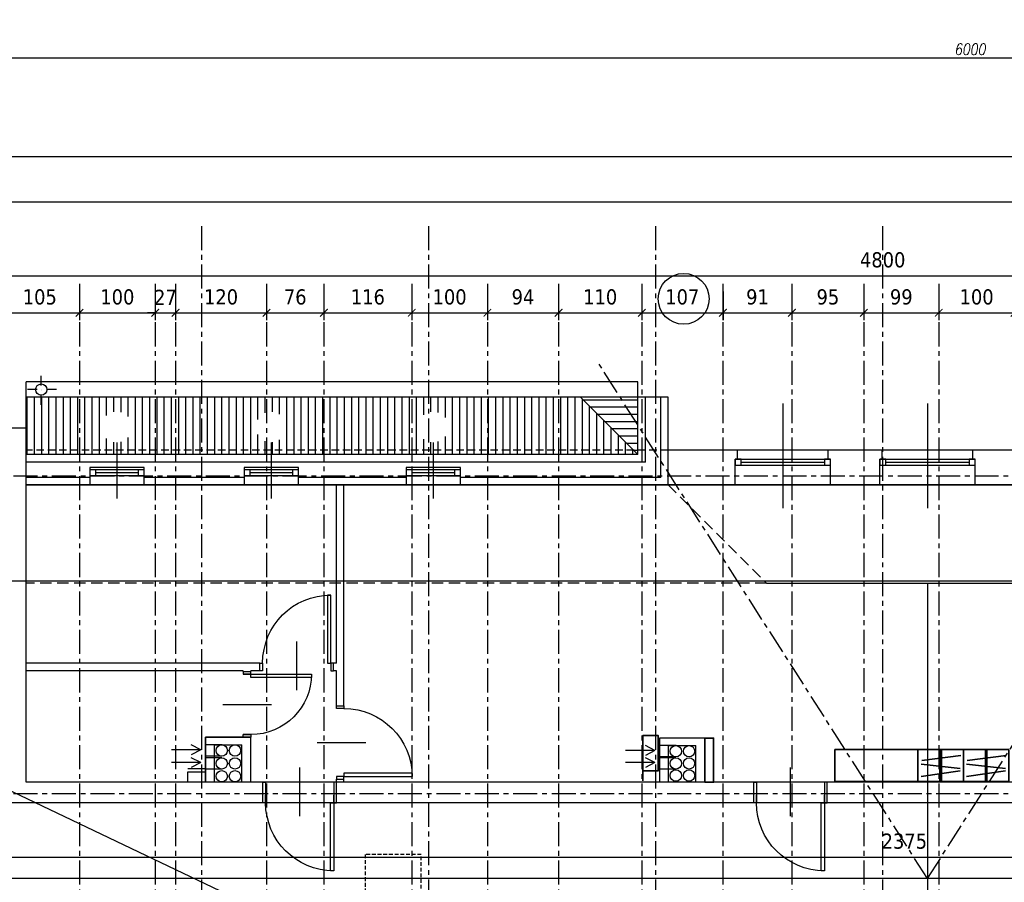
# Model space of a CAD drawing. Header units: millimetres. Extents: x 215282 to 249074, y 9058 to 27069.
# Tile 42 of 51: x 230962 to 232264, y 24437 to 25577. Entities that reach past the tile are written whole.
import ezdxf

# ---------------------------------------------------------------- set-up
doc = ezdxf.new("R2010")
doc.units = ezdxf.units.MM
for name, pattern in [('CENTER', [50.8, 31.75, -6.35, 6.35, -6.35]), ('DASHDOT', [25.4, 12.7, -6.35, 0, -6.35]), ('DASHED', [0.75, 0.5, -0.25]), ('DASHED2', [0.375, 0.25, -0.125])]:
    doc.linetypes.add(name, pattern=pattern)
for name, color, linetype in [('01-HM_podstawowa', 8, 'Continuous'), ('02-HM_osie', 8, 'CENTER'), ('A_inwentaryzacja', 8, 'Continuous'), ('A_OPIS', 7, 'Continuous'), ('A_ZMIANY', 10, 'Continuous')]:
    doc.layers.add(name, color=color, linetype=linetype)
doc.layers.add('A_MEBLE', color=135, linetype='Continuous', lineweight=35)
doc.styles.add('HM_standard', font='tahoma.ttf')
doc.styles.add('ROMANS', font='romans.shx', dxfattribs={"width": 0.8, "oblique": 10})
doc.dimstyles.new('Kopia AGA1', dxfattribs={"dimtxt": 15, "dimasz": 7, "dimexe": 1.25, "dimexo": 0.625, "dimgap": 4, "dimtad": 1, "dimdec": 1, "dimtxsty": 'ROMANS', "dimblk": 'ARCHTICK', "dimcen": 20, "dimclrd": 256, "dimclrt": 7, "dimadec": 0, "dimazin": 0, "dimtfac": 1, "dimtdec": 1, "dimtmove": 1, "dimatfit": 3, "dimfxl": 5, "dimfxlon": 1, "dimarcsym": 0})
doc.dimstyles.new('S100', dxfattribs={"dimscale": 10, "dimtxt": 2, "dimasz": 1, "dimexe": 1, "dimexo": 1, "dimgap": 1, "dimtad": 0, "dimdec": 1, "dimrnd": 0.5, "dimdsep": 46, "dimtxsty": 'HM_standard', "dimblk1": 'ARCHTICK', "dimblk2": 'ARCHTICK', "dimsah": 1, "dimcen": -3, "dimdle": 1, "dimclrt": 256, "dimadec": 0, "dimazin": 0, "dimtfac": 0.8, "dimtdec": 1, "dimtix": 1, "dimtmove": 2, "dimatfit": 3, "dimldrblk": 'ARCHTICK', "dimfxl": 1, "dimtvp": 1, "dimtolj": 1, "dimarcsym": 0})

# ---------------------------------------------------------------- blocks, each defined once
blk = doc.blocks.new('_ARCHTICK')
at = {"color": 0, "linetype": 'ByBlock', "const_width": 0.15}
blk.add_lwpolyline([(-0.5, -0.5), (0.5, 0.5)], dxfattribs=at)
blk = doc.blocks.new('*D332')
at = {"layer": '01-HM_podstawowa', "color": 0, "lineweight": -2, "ltscale": 3, "transparency": 16777216}
for p, q in [((229702.8, 25294.2), (229702.8, 25228.6)), ((234502.8, 25294.2), (234502.8, 25228.6)), ((229692.8, 25238.6), (234512.8, 25238.6))]:
    blk.add_line(p, q, dxfattribs=at)
at = {"layer": 'Defpoints', "color": 0, "transparency": 16777216}
for p in [(229702.8, 25304.2), (234502.8, 25304.2), (234502.8, 25238.6)]:
    blk.add_point(p, dxfattribs=at)
at = {"layer": '01-HM_podstawowa', "color": 0, "lineweight": -2, "ltscale": 3, "transparency": 16777216, "xscale": 10, "yscale": 10, "zscale": 10, "rotation": 180}
blk.add_blockref('_ARCHTICK', (229702.8, 25238.6), dxfattribs=at)
at = {"layer": '01-HM_podstawowa', "color": 0, "lineweight": -2, "ltscale": 3, "transparency": 16777216, "xscale": 10, "yscale": 10, "zscale": 10}
blk.add_blockref('_ARCHTICK', (234502.8, 25238.6), dxfattribs=at)
at = {"layer": '01-HM_podstawowa', "ltscale": 3, "transparency": 16777216, "insert": (232102.8, 25259.5), "char_height": 20, "attachment_point": 5, "style": 'HM_standard'}
blk.add_mtext('\\A1;4800', dxfattribs=at)
blk = doc.blocks.new('*D343')
at = {"layer": '01-HM_podstawowa', "color": 0, "lineweight": -2, "ltscale": 3, "transparency": 16777216}
for p, q in [((230936.5, 25217.9), (230936.5, 25179.7)), ((231041.5, 25217.9), (231041.5, 25179.7)), ((230926.5, 25189.7), (231051.5, 25189.7))]:
    blk.add_line(p, q, dxfattribs=at)
at = {"layer": 'Defpoints', "color": 0, "transparency": 16777216}
for p in [(230936.5, 25227.9), (231041.5, 25227.9), (231041.5, 25189.7)]:
    blk.add_point(p, dxfattribs=at)
at = {"layer": '01-HM_podstawowa', "color": 0, "lineweight": -2, "ltscale": 3, "transparency": 16777216, "xscale": 10, "yscale": 10, "zscale": 10, "rotation": 180}
blk.add_blockref('_ARCHTICK', (230936.5, 25189.7), dxfattribs=at)
at = {"layer": '01-HM_podstawowa', "color": 0, "lineweight": -2, "ltscale": 3, "transparency": 16777216, "xscale": 10, "yscale": 10, "zscale": 10}
blk.add_blockref('_ARCHTICK', (231041.5, 25189.7), dxfattribs=at)
at = {"layer": '01-HM_podstawowa', "ltscale": 3, "transparency": 16777216, "insert": (230989, 25210.5), "char_height": 20, "attachment_point": 5, "style": 'HM_standard'}
blk.add_mtext('\\A1;105', dxfattribs=at)
blk = doc.blocks.new('*D344')
at = {"layer": '01-HM_podstawowa', "color": 0, "lineweight": -2, "ltscale": 3, "transparency": 16777216}
for p, q in [((231041.5, 25217.9), (231041.5, 25179.7)), ((231141.5, 25217.9), (231141.5, 25179.7)), ((231031.5, 25189.7), (231151.5, 25189.7))]:
    blk.add_line(p, q, dxfattribs=at)
at = {"layer": 'Defpoints', "color": 0, "transparency": 16777216}
for p in [(231041.5, 25227.9), (231141.5, 25227.9), (231141.5, 25189.7)]:
    blk.add_point(p, dxfattribs=at)
at = {"layer": '01-HM_podstawowa', "color": 0, "lineweight": -2, "ltscale": 3, "transparency": 16777216, "xscale": 10, "yscale": 10, "zscale": 10, "rotation": 180}
blk.add_blockref('_ARCHTICK', (231041.5, 25189.7), dxfattribs=at)
at = {"layer": '01-HM_podstawowa', "color": 0, "lineweight": -2, "ltscale": 3, "transparency": 16777216, "xscale": 10, "yscale": 10, "zscale": 10}
blk.add_blockref('_ARCHTICK', (231141.5, 25189.7), dxfattribs=at)
at = {"layer": '01-HM_podstawowa', "ltscale": 3, "transparency": 16777216, "insert": (231091.5, 25210.5), "char_height": 20, "attachment_point": 5, "style": 'HM_standard'}
blk.add_mtext('\\A1;100', dxfattribs=at)
blk = doc.blocks.new('*D345')
at = {"layer": '01-HM_podstawowa', "color": 0, "lineweight": -2, "ltscale": 3, "transparency": 16777216}
for p, q in [((231141.5, 25217.9), (231141.5, 25179.7)), ((231168.5, 25217.9), (231168.5, 25179.7)), ((231131.5, 25189.7), (231178.5, 25189.7)), ((231141.5, 25189.7), (231131.5, 25189.7)), ((231168.5, 25189.7), (231178.5, 25189.7))]:
    blk.add_line(p, q, dxfattribs=at)
at = {"layer": 'Defpoints', "color": 0, "transparency": 16777216}
for p in [(231141.5, 25227.9), (231168.5, 25227.9), (231168.5, 25189.7)]:
    blk.add_point(p, dxfattribs=at)
at = {"layer": '01-HM_podstawowa', "color": 0, "lineweight": -2, "ltscale": 3, "transparency": 16777216, "xscale": 10, "yscale": 10, "zscale": 10}
blk.add_blockref('_ARCHTICK', (231141.5, 25189.7), dxfattribs=at)
at = {"layer": '01-HM_podstawowa', "color": 0, "lineweight": -2, "ltscale": 3, "transparency": 16777216, "xscale": 10, "yscale": 10, "zscale": 10, "rotation": 180}
blk.add_blockref('_ARCHTICK', (231168.5, 25189.7), dxfattribs=at)
at = {"layer": '01-HM_podstawowa', "ltscale": 3, "transparency": 16777216, "insert": (231155, 25210.1), "char_height": 20, "attachment_point": 5, "style": 'HM_standard'}
blk.add_mtext('\\A1;27', dxfattribs=at)
blk = doc.blocks.new('*D346')
at = {"layer": '01-HM_podstawowa', "color": 0, "lineweight": -2, "ltscale": 3, "transparency": 16777216}
for p, q in [((231168.5, 25217.9), (231168.5, 25179.7)), ((231288.5, 25217.9), (231288.5, 25179.7)), ((231158.5, 25189.7), (231298.5, 25189.7))]:
    blk.add_line(p, q, dxfattribs=at)
at = {"layer": 'Defpoints', "color": 0, "transparency": 16777216}
for p in [(231168.5, 25227.9), (231288.5, 25227.9), (231288.5, 25189.7)]:
    blk.add_point(p, dxfattribs=at)
at = {"layer": '01-HM_podstawowa', "color": 0, "lineweight": -2, "ltscale": 3, "transparency": 16777216, "xscale": 10, "yscale": 10, "zscale": 10, "rotation": 180}
blk.add_blockref('_ARCHTICK', (231168.5, 25189.7), dxfattribs=at)
at = {"layer": '01-HM_podstawowa', "color": 0, "lineweight": -2, "ltscale": 3, "transparency": 16777216, "xscale": 10, "yscale": 10, "zscale": 10}
blk.add_blockref('_ARCHTICK', (231288.5, 25189.7), dxfattribs=at)
at = {"layer": '01-HM_podstawowa', "ltscale": 3, "transparency": 16777216, "insert": (231228.5, 25210.5), "char_height": 20, "attachment_point": 5, "style": 'HM_standard'}
blk.add_mtext('\\A1;120', dxfattribs=at)
blk = doc.blocks.new('*D347')
at = {"layer": '01-HM_podstawowa', "color": 0, "lineweight": -2, "ltscale": 3, "transparency": 16777216}
for p, q in [((231288.5, 25217.9), (231288.5, 25179.7)), ((231364.5, 25217.9), (231364.5, 25179.7)), ((231278.5, 25189.7), (231374.5, 25189.7))]:
    blk.add_line(p, q, dxfattribs=at)
at = {"layer": 'Defpoints', "color": 0, "transparency": 16777216}
for p in [(231288.5, 25227.9), (231364.5, 25227.9), (231364.5, 25189.7)]:
    blk.add_point(p, dxfattribs=at)
at = {"layer": '01-HM_podstawowa', "color": 0, "lineweight": -2, "ltscale": 3, "transparency": 16777216, "xscale": 10, "yscale": 10, "zscale": 10, "rotation": 180}
blk.add_blockref('_ARCHTICK', (231288.5, 25189.7), dxfattribs=at)
at = {"layer": '01-HM_podstawowa', "color": 0, "lineweight": -2, "ltscale": 3, "transparency": 16777216, "xscale": 10, "yscale": 10, "zscale": 10}
blk.add_blockref('_ARCHTICK', (231364.5, 25189.7), dxfattribs=at)
at = {"layer": '01-HM_podstawowa', "ltscale": 3, "transparency": 16777216, "insert": (231326.5, 25210.5), "char_height": 20, "attachment_point": 5, "style": 'HM_standard'}
blk.add_mtext('\\A1;76', dxfattribs=at)
blk = doc.blocks.new('*D348')
at = {"layer": '01-HM_podstawowa', "color": 0, "lineweight": -2, "ltscale": 3, "transparency": 16777216}
for p, q in [((231364.5, 25217.9), (231364.5, 25179.7)), ((231480.5, 25217.9), (231480.5, 25179.7)), ((231354.5, 25189.7), (231490.5, 25189.7))]:
    blk.add_line(p, q, dxfattribs=at)
at = {"layer": 'Defpoints', "color": 0, "transparency": 16777216}
for p in [(231364.5, 25227.9), (231480.5, 25227.9), (231480.5, 25189.7)]:
    blk.add_point(p, dxfattribs=at)
at = {"layer": '01-HM_podstawowa', "color": 0, "lineweight": -2, "ltscale": 3, "transparency": 16777216, "xscale": 10, "yscale": 10, "zscale": 10, "rotation": 180}
blk.add_blockref('_ARCHTICK', (231364.5, 25189.7), dxfattribs=at)
at = {"layer": '01-HM_podstawowa', "color": 0, "lineweight": -2, "ltscale": 3, "transparency": 16777216, "xscale": 10, "yscale": 10, "zscale": 10}
blk.add_blockref('_ARCHTICK', (231480.5, 25189.7), dxfattribs=at)
at = {"layer": '01-HM_podstawowa', "ltscale": 3, "transparency": 16777216, "insert": (231422.5, 25210.5), "char_height": 20, "attachment_point": 5, "style": 'HM_standard'}
blk.add_mtext('\\A1;116', dxfattribs=at)
blk = doc.blocks.new('*D349')
at = {"layer": '01-HM_podstawowa', "color": 0, "lineweight": -2, "ltscale": 3, "transparency": 16777216}
for p, q in [((231480.5, 25217.9), (231480.5, 25179.7)), ((231580.5, 25217.9), (231580.5, 25179.7)), ((231470.5, 25189.7), (231590.5, 25189.7))]:
    blk.add_line(p, q, dxfattribs=at)
at = {"layer": 'Defpoints', "color": 0, "transparency": 16777216}
for p in [(231480.5, 25227.9), (231580.5, 25227.9), (231580.5, 25189.7)]:
    blk.add_point(p, dxfattribs=at)
at = {"layer": '01-HM_podstawowa', "color": 0, "lineweight": -2, "ltscale": 3, "transparency": 16777216, "xscale": 10, "yscale": 10, "zscale": 10, "rotation": 180}
blk.add_blockref('_ARCHTICK', (231480.5, 25189.7), dxfattribs=at)
at = {"layer": '01-HM_podstawowa', "color": 0, "lineweight": -2, "ltscale": 3, "transparency": 16777216, "xscale": 10, "yscale": 10, "zscale": 10}
blk.add_blockref('_ARCHTICK', (231580.5, 25189.7), dxfattribs=at)
at = {"layer": '01-HM_podstawowa', "ltscale": 3, "transparency": 16777216, "insert": (231530.5, 25210.5), "char_height": 20, "attachment_point": 5, "style": 'HM_standard'}
blk.add_mtext('\\A1;100', dxfattribs=at)
blk = doc.blocks.new('*D350')
at = {"layer": '01-HM_podstawowa', "color": 0, "lineweight": -2, "ltscale": 3, "transparency": 16777216}
for p, q in [((231580.5, 25217.9), (231580.5, 25179.7)), ((231674.5, 25217.9), (231674.5, 25179.7)), ((231570.5, 25189.7), (231684.5, 25189.7))]:
    blk.add_line(p, q, dxfattribs=at)
at = {"layer": 'Defpoints', "color": 0, "transparency": 16777216}
for p in [(231580.5, 25227.9), (231674.5, 25227.9), (231674.5, 25189.7)]:
    blk.add_point(p, dxfattribs=at)
at = {"layer": '01-HM_podstawowa', "color": 0, "lineweight": -2, "ltscale": 3, "transparency": 16777216, "xscale": 10, "yscale": 10, "zscale": 10, "rotation": 180}
blk.add_blockref('_ARCHTICK', (231580.5, 25189.7), dxfattribs=at)
at = {"layer": '01-HM_podstawowa', "color": 0, "lineweight": -2, "ltscale": 3, "transparency": 16777216, "xscale": 10, "yscale": 10, "zscale": 10}
blk.add_blockref('_ARCHTICK', (231674.5, 25189.7), dxfattribs=at)
at = {"layer": '01-HM_podstawowa', "ltscale": 3, "transparency": 16777216, "insert": (231627.5, 25210.5), "char_height": 20, "attachment_point": 5, "style": 'HM_standard'}
blk.add_mtext('\\A1;94', dxfattribs=at)
blk = doc.blocks.new('*D351')
at = {"layer": '01-HM_podstawowa', "color": 0, "lineweight": -2, "ltscale": 3, "transparency": 16777216}
for p, q in [((231674.5, 25217.9), (231674.5, 25179.7)), ((231784.5, 25217.9), (231784.5, 25179.7)), ((231664.5, 25189.7), (231794.5, 25189.7))]:
    blk.add_line(p, q, dxfattribs=at)
at = {"layer": 'Defpoints', "color": 0, "transparency": 16777216}
for p in [(231674.5, 25227.9), (231784.5, 25227.9), (231784.5, 25189.7)]:
    blk.add_point(p, dxfattribs=at)
at = {"layer": '01-HM_podstawowa', "color": 0, "lineweight": -2, "ltscale": 3, "transparency": 16777216, "xscale": 10, "yscale": 10, "zscale": 10, "rotation": 180}
blk.add_blockref('_ARCHTICK', (231674.5, 25189.7), dxfattribs=at)
at = {"layer": '01-HM_podstawowa', "color": 0, "lineweight": -2, "ltscale": 3, "transparency": 16777216, "xscale": 10, "yscale": 10, "zscale": 10}
blk.add_blockref('_ARCHTICK', (231784.5, 25189.7), dxfattribs=at)
at = {"layer": '01-HM_podstawowa', "ltscale": 3, "transparency": 16777216, "insert": (231729.5, 25210.5), "char_height": 20, "attachment_point": 5, "style": 'HM_standard'}
blk.add_mtext('\\A1;110', dxfattribs=at)
blk = doc.blocks.new('*D352')
at = {"layer": '01-HM_podstawowa', "color": 0, "lineweight": -2, "ltscale": 3, "transparency": 16777216}
for p, q in [((231784.5, 25217.9), (231784.5, 25179.7)), ((231891.5, 25217.9), (231891.5, 25179.7)), ((231774.5, 25189.7), (231901.5, 25189.7))]:
    blk.add_line(p, q, dxfattribs=at)
at = {"layer": 'Defpoints', "color": 0, "transparency": 16777216}
for p in [(231784.5, 25227.9), (231891.5, 25227.9), (231891.5, 25189.7)]:
    blk.add_point(p, dxfattribs=at)
at = {"layer": '01-HM_podstawowa', "color": 0, "lineweight": -2, "ltscale": 3, "transparency": 16777216, "xscale": 10, "yscale": 10, "zscale": 10, "rotation": 180}
blk.add_blockref('_ARCHTICK', (231784.5, 25189.7), dxfattribs=at)
at = {"layer": '01-HM_podstawowa', "color": 0, "lineweight": -2, "ltscale": 3, "transparency": 16777216, "xscale": 10, "yscale": 10, "zscale": 10}
blk.add_blockref('_ARCHTICK', (231891.5, 25189.7), dxfattribs=at)
at = {"layer": '01-HM_podstawowa', "ltscale": 3, "transparency": 16777216, "insert": (231838, 25210.5), "char_height": 20, "attachment_point": 5, "style": 'HM_standard'}
blk.add_mtext('\\A1;107', dxfattribs=at)
blk = doc.blocks.new('*D353')
at = {"layer": '01-HM_podstawowa', "color": 0, "lineweight": -2, "ltscale": 3, "transparency": 16777216}
for p, q in [((231891.9, 25217.9), (231891.9, 25179.7)), ((231982.9, 25217.9), (231982.9, 25179.7)), ((231881.9, 25189.7), (231992.9, 25189.7))]:
    blk.add_line(p, q, dxfattribs=at)
at = {"layer": 'Defpoints', "color": 0, "transparency": 16777216}
for p in [(231891.9, 25227.9), (231982.9, 25227.9), (231982.9, 25189.7)]:
    blk.add_point(p, dxfattribs=at)
at = {"layer": '01-HM_podstawowa', "color": 0, "lineweight": -2, "ltscale": 3, "transparency": 16777216, "xscale": 10, "yscale": 10, "zscale": 10, "rotation": 180}
blk.add_blockref('_ARCHTICK', (231891.9, 25189.7), dxfattribs=at)
at = {"layer": '01-HM_podstawowa', "color": 0, "lineweight": -2, "ltscale": 3, "transparency": 16777216, "xscale": 10, "yscale": 10, "zscale": 10}
blk.add_blockref('_ARCHTICK', (231982.9, 25189.7), dxfattribs=at)
at = {"layer": '01-HM_podstawowa', "ltscale": 3, "transparency": 16777216, "insert": (231937.4, 25210.5), "char_height": 20, "attachment_point": 5, "style": 'HM_standard'}
blk.add_mtext('\\A1;91', dxfattribs=at)
blk = doc.blocks.new('*D354')
at = {"layer": '01-HM_podstawowa', "color": 0, "lineweight": -2, "ltscale": 3, "transparency": 16777216}
for p, q in [((231982.9, 25217.9), (231982.9, 25179.7)), ((232077.9, 25217.9), (232077.9, 25179.7)), ((231972.9, 25189.7), (232087.9, 25189.7))]:
    blk.add_line(p, q, dxfattribs=at)
at = {"layer": 'Defpoints', "color": 0, "transparency": 16777216}
for p in [(231982.9, 25227.9), (232077.9, 25227.9), (232077.9, 25189.7)]:
    blk.add_point(p, dxfattribs=at)
at = {"layer": '01-HM_podstawowa', "color": 0, "lineweight": -2, "ltscale": 3, "transparency": 16777216, "xscale": 10, "yscale": 10, "zscale": 10, "rotation": 180}
blk.add_blockref('_ARCHTICK', (231982.9, 25189.7), dxfattribs=at)
at = {"layer": '01-HM_podstawowa', "color": 0, "lineweight": -2, "ltscale": 3, "transparency": 16777216, "xscale": 10, "yscale": 10, "zscale": 10}
blk.add_blockref('_ARCHTICK', (232077.9, 25189.7), dxfattribs=at)
at = {"layer": '01-HM_podstawowa', "ltscale": 3, "transparency": 16777216, "insert": (232030.4, 25210.5), "char_height": 20, "attachment_point": 5, "style": 'HM_standard'}
blk.add_mtext('\\A1;95', dxfattribs=at)
blk = doc.blocks.new('*D355')
at = {"layer": '01-HM_podstawowa', "color": 0, "lineweight": -2, "ltscale": 3, "transparency": 16777216}
for p, q in [((232077.9, 25217.9), (232077.9, 25179.7)), ((232176.9, 25217.9), (232176.9, 25179.7)), ((232067.9, 25189.7), (232186.9, 25189.7))]:
    blk.add_line(p, q, dxfattribs=at)
at = {"layer": 'Defpoints', "color": 0, "transparency": 16777216}
for p in [(232077.9, 25227.9), (232176.9, 25227.9), (232176.9, 25189.7)]:
    blk.add_point(p, dxfattribs=at)
at = {"layer": '01-HM_podstawowa', "color": 0, "lineweight": -2, "ltscale": 3, "transparency": 16777216, "xscale": 10, "yscale": 10, "zscale": 10, "rotation": 180}
blk.add_blockref('_ARCHTICK', (232077.9, 25189.7), dxfattribs=at)
at = {"layer": '01-HM_podstawowa', "color": 0, "lineweight": -2, "ltscale": 3, "transparency": 16777216, "xscale": 10, "yscale": 10, "zscale": 10}
blk.add_blockref('_ARCHTICK', (232176.9, 25189.7), dxfattribs=at)
at = {"layer": '01-HM_podstawowa', "ltscale": 3, "transparency": 16777216, "insert": (232127.4, 25210.5), "char_height": 20, "attachment_point": 5, "style": 'HM_standard'}
blk.add_mtext('\\A1;99', dxfattribs=at)
blk = doc.blocks.new('*D356')
at = {"layer": '01-HM_podstawowa', "color": 0, "lineweight": -2, "ltscale": 3, "transparency": 16777216}
for p, q in [((232176.9, 25217.9), (232176.9, 25179.7)), ((232276.9, 25217.9), (232276.9, 25179.7)), ((232166.9, 25189.7), (232286.9, 25189.7))]:
    blk.add_line(p, q, dxfattribs=at)
at = {"layer": 'Defpoints', "color": 0, "transparency": 16777216}
for p in [(232176.9, 25227.9), (232276.9, 25227.9), (232276.9, 25189.7)]:
    blk.add_point(p, dxfattribs=at)
at = {"layer": '01-HM_podstawowa', "color": 0, "lineweight": -2, "ltscale": 3, "transparency": 16777216, "xscale": 10, "yscale": 10, "zscale": 10, "rotation": 180}
blk.add_blockref('_ARCHTICK', (232176.9, 25189.7), dxfattribs=at)
at = {"layer": '01-HM_podstawowa', "color": 0, "lineweight": -2, "ltscale": 3, "transparency": 16777216, "xscale": 10, "yscale": 10, "zscale": 10}
blk.add_blockref('_ARCHTICK', (232276.9, 25189.7), dxfattribs=at)
at = {"layer": '01-HM_podstawowa', "ltscale": 3, "transparency": 16777216, "insert": (232226.9, 25210.5), "char_height": 20, "attachment_point": 5, "style": 'HM_standard'}
blk.add_mtext('\\A1;100', dxfattribs=at)
blk = doc.blocks.new('*D384')
at = {"layer": '01-HM_podstawowa', "color": 0, "lineweight": -2, "ltscale": 3, "transparency": 16777216}
for p, q in [((230943.9, 24532.2), (230943.9, 24460.5)), ((233318.9, 24532.2), (233318.9, 24460.5)), ((230933.9, 24470.5), (233328.9, 24470.5))]:
    blk.add_line(p, q, dxfattribs=at)
at = {"layer": 'Defpoints', "color": 0, "transparency": 16777216}
for p in [(230943.9, 24542.2), (233318.9, 24542.2), (233318.9, 24470.5)]:
    blk.add_point(p, dxfattribs=at)
at = {"layer": '01-HM_podstawowa', "color": 0, "lineweight": -2, "ltscale": 3, "transparency": 16777216, "xscale": 10, "yscale": 10, "zscale": 10, "rotation": 180}
blk.add_blockref('_ARCHTICK', (230943.9, 24470.5), dxfattribs=at)
at = {"layer": '01-HM_podstawowa', "color": 0, "lineweight": -2, "ltscale": 3, "transparency": 16777216, "xscale": 10, "yscale": 10, "zscale": 10}
blk.add_blockref('_ARCHTICK', (233318.9, 24470.5), dxfattribs=at)
at = {"layer": '01-HM_podstawowa', "ltscale": 3, "transparency": 16777216, "insert": (232131.4, 24491.3), "char_height": 20, "attachment_point": 5, "style": 'HM_standard'}
blk.add_mtext('\\A1;2375', dxfattribs=at)
blk = doc.blocks.new('*U314')
for p, q in [((0, 0), (0, 100)), ((900, 0), (900, 100))]:
    blk.add_line(p, q)
blk.add_lwpolyline([(0, 0), (0, -900), (43.75, -900), (43.75, 0)], close=True)
blk.add_arc((0, 0), 900, 270, 0)
blk = doc.blocks.new('*U315')
for p, q in [((0, 0), (0, -100)), ((900, 0), (900, -100))]:
    blk.add_line(p, q)
blk.add_lwpolyline([(0, 0), (0, 900), (43.75, 900), (43.75, 0)], close=True)
blk.add_arc((0, 0), 900, 0, 90)
blk = doc.blocks.new('*U316')
for p, q in [((0, 0), (0, -100)), ((-800, 0), (-800, -100))]:
    blk.add_line(p, q)
blk.add_lwpolyline([(0, 0), (0, 800), (-43.75, 800), (-43.75, 0)], close=True)
blk.add_arc((0, 0), 800, 90, 180)
blk = doc.blocks.new('strzałka')
for q in [(-15.7, -8.9), (-41.8, -15.4), (-15.7, -21.9)]:
    blk.add_line((-3, -15.4), q)
blk = doc.blocks.new('szafa_U_60x40')
for p, q in [((29, 0), (29, 42)), ((31, 0), (31, 42)), ((5.1, 27.6), (56.6, 34.1)), ((4.2, 23), (55.8, 17.3)), ((4.2, 6.7), (55.7, 14.1)), ((0, 0), (60, 0))]:
    blk.add_line(p, q)
blk.add_lwpolyline([(60, 42), (60, 0), (0, 0), (0, 42)], close=True)
blk = doc.blocks.new('*D397')
at = {"layer": 'A_OPIS', "color": 0, "lineweight": -2, "ltscale": 3, "transparency": 16777216}
for p, q in [((229217.9, 25521.4), (229217.9, 25527.6)), ((235217.9, 25521.4), (235217.9, 25527.6))]:
    blk.add_line(p, q, dxfattribs=at)
at = {"layer": 'A_OPIS', "lineweight": -2, "ltscale": 3, "transparency": 16777216}
blk.add_line((229217.9, 25526.4), (235217.9, 25526.4), dxfattribs=at)
at = {"layer": 'Defpoints', "color": 0, "transparency": 16777216}
for p in [(235217.9, 25526.4), (229217.9, 25395.6), (235217.9, 25395.6)]:
    blk.add_point(p, dxfattribs=at)
at = {"layer": 'A_OPIS', "lineweight": -2, "ltscale": 3, "transparency": 16777216, "xscale": 7, "yscale": 7, "zscale": 7, "rotation": 180}
blk.add_blockref('_ARCHTICK', (229217.9, 25526.4), dxfattribs=at)
at = {"layer": 'A_OPIS', "lineweight": -2, "ltscale": 3, "transparency": 16777216, "xscale": 7, "yscale": 7, "zscale": 7}
blk.add_blockref('_ARCHTICK', (235217.9, 25526.4), dxfattribs=at)
at = {"layer": 'A_OPIS', "color": 7, "ltscale": 3, "transparency": 16777216, "insert": (232217.9, 25537.9), "char_height": 15, "attachment_point": 5, "style": 'ROMANS'}
blk.add_mtext('6000', dxfattribs=at)

msp = doc.modelspace()

# ---------------------------------------------------------------- hatches: boundary and pattern name
at = {"layer": 'A_inwentaryzacja', "ltscale": 3}
h = msp.add_hatch(dxfattribs=at)
h.set_pattern_fill('ANSI31', color=256, scale=3, angle=45)
h.set_pattern_definition([(90, (14345.423, -604.665), (-9.525, 0), [])])
h.paths.add_polyline_path([(231529.22, 25038.74, -0.4142136), (231508.94, 25018.45), (231508.94, 25008.21), (231773.44, 25008.21), (231703.44, 25078.21), (230970.94, 25078.21), (230970.94, 25008.21), (231090.94, 25008.21), (231090.94, 25018.45, -0.4142136), (231070.66, 25038.74, -1), (231111.22, 25038.74, -0.4142136), (231090.94, 25018.45), (231090.94, 25008.21), (231294.94, 25008.21), (231294.94, 25018.45, -0.4142136), (231274.66, 25038.74, -1), (231315.22, 25038.74, -0.4142136), (231294.94, 25018.45), (231294.94, 25008.21), (231508.94, 25008.21), (231508.94, 25018.45, -0.4142136), (231488.66, 25038.74, -1)])
h.paths.add_polyline_path([(231508.94, 25008.21), (231294.94, 25008.21), (231294.94, 25002.21), (231508.94, 25002.21)])
h.paths.add_polyline_path([(231294.94, 25008.21), (231090.94, 25008.21), (231090.94, 25002.21), (231294.94, 25002.21)])
h.paths.add_polyline_path([(231773.44, 25008.21), (231508.94, 25008.21), (231508.94, 25002.21), (231779.44, 25002.21)])
h.paths.add_polyline_path([(231090.94, 25008.21), (230970.94, 25008.21), (230970.94, 25002.21), (231090.94, 25002.21)])
h = msp.add_hatch(dxfattribs=at)
h.set_pattern_fill('ANSI31', color=256, scale=3, angle=135)
h.set_pattern_definition([(180, (14345.423, -604.665), (-9e-16, -9.525), [])])
h.paths.add_polyline_path([(231779.44, 25078.21), (231703.44, 25078.21), (231773.44, 25008.21), (231779.44, 25008.21)])
h.paths.add_polyline_path([(231779.44, 25008.21), (231773.44, 25008.21), (231779.44, 25002.21)])

# ---------------------------------------------------------------- linework, layer by layer
at = {"layer": '01-HM_podstawowa', "ltscale": 3}
msp.add_line((228602.58, 25676.65), (235774.58, 22259.28), dxfattribs=at)
at = {"layer": '01-HM_podstawowa', "color": 1, "ltscale": 3}
for p, q in [((233454.44, 24835.21), (230807.44, 24835.21)), ((231949.44, 24832.21), (232374.44, 24832.21)), ((232161.94, 24832.21), (232161.94, 24424.97)), ((234232.53, 24441.92), (230031.44, 24441.92))]:
    msp.add_line(p, q, dxfattribs=at)
for points in [[(229762.94, 24542.21), (229762.94, 24342.21), (234500.94, 24342.21), (234500.94, 24542.21), (233589.94, 24542.21), (233589.94, 24991.21), (233318.94, 24991.21), (233318.94, 24542.21), (230943.94, 24542.21), (230943.94, 24991.21), (230670.94, 24991.21), (230670.94, 24542.21), (229762.94, 24542.21)], [(230970.94, 24569.21), (230970.94, 24962.21), (233278.94, 24962.21), (233278.94, 24569.21), (232467.94, 24569.21), (232467.94, 24628.21), (232407.94, 24628.21), (232407.94, 24569.21), (231867.94, 24569.21), (231867.94, 24627.71), (231807.94, 24627.71), (231807.94, 24569.21), (231267.94, 24569.21), (231267.94, 24628.71), (231207.94, 24628.71), (231207.94, 24569.21), (230970.94, 24569.21)]]:
    msp.add_lwpolyline(points, dxfattribs=at)
msp.add_circle((231839.77, 25208.08), 33.63, dxfattribs=at)
at = {"layer": '02-HM_osie', "color": 1}
for p, q in [((231202.76, 25304.16), (231202.76, 23679.03)), ((231502.76, 25304.16), (231502.76, 23679.03)), ((231802.76, 25304.16), (231802.76, 23679.03)), ((232102.76, 25304.16), (232102.76, 23679.03)), ((232161.94, 24441.92), (231727.36, 25122.91)), ((232161.94, 24441.92), (232596.52, 25122.91)), ((229582.65, 24974.42), (234811.37, 24974.42)), ((229582.65, 24554.42), (234811.37, 24554.42))]:
    msp.add_line(p, q, dxfattribs=at)
at = {"layer": '02-HM_osie', "color": 4}
for p, q in [((231041.52, 25227.86), (231041.52, 23702.1)), ((231141.52, 25227.86), (231141.52, 23702.1)), ((231168.52, 25227.86), (231168.52, 23702.1)), ((231288.52, 25227.86), (231288.52, 23702.1)), ((231364.52, 25227.86), (231364.52, 23702.1)), ((231480.52, 25227.86), (231480.52, 23702.1)), ((231580.52, 25227.86), (231580.52, 23702.1)), ((231674.52, 25227.86), (231674.52, 23702.1)), ((231784.52, 25227.86), (231784.52, 23702.1)), ((231891.52, 25227.86), (231891.52, 23702.1)), ((231982.91, 25227.86), (231982.91, 23702.1)), ((232077.91, 25227.86), (232077.91, 23702.1)), ((232176.91, 25227.86), (232176.91, 23702.1))]:
    msp.add_line(p, q, dxfattribs=at)
at = {"layer": 'A_inwentaryzacja', "ltscale": 3}
for p, q in [((231779.44, 25098.21), (230970.94, 25098.21)), ((230970.94, 24569.21), (230970.94, 25098.21)), ((231779.44, 25002.21), (231779.44, 25098.21)), ((231819.44, 25078.21), (230970.94, 25078.21)), ((231703.44, 25078.21), (231779.44, 25002.21)), ((231789.44, 24992.21), (231789.44, 25078.21)), ((231809.44, 24972.21), (231809.44, 25078.21)), ((231819.44, 24962.21), (231819.44, 25078.21)), ((231970.94, 25069.78), (231970.94, 24931.68)), ((232161.94, 25069.78), (232161.94, 24931.68)), ((230970.94, 25037.21), (230628.94, 25037.21)), ((231090.94, 25018.45), (231090.94, 24944.15)), ((231294.94, 25018.45), (231294.94, 24944.15)), ((231508.94, 25018.45), (231508.94, 24944.15)), ((232504.44, 25008.21), (231819.44, 25008.21)), ((231910.94, 24996.21), (231910.94, 25008.21)), ((232030.94, 24996.21), (232030.94, 25008.21)), ((232101.94, 24996.21), (232101.94, 25008.21)), ((232221.94, 24996.21), (232221.94, 25008.21)), ((231779.44, 25002.21), (230970.94, 25002.21)), ((231907.94, 24962.21), (231907.94, 24996.21)), ((231907.94, 24996.21), (232033.94, 24996.21)), ((232033.94, 24962.21), (232033.94, 24996.21)), ((232098.94, 24962.21), (232098.94, 24996.21)), ((232098.94, 24996.21), (232224.94, 24996.21)), ((232224.94, 24962.21), (232224.94, 24996.21)), ((231789.44, 24992.21), (230970.94, 24992.21)), ((231126.94, 24985.21), (231054.94, 24985.21)), ((231054.94, 24985.21), (231054.94, 24962.21)), ((231126.94, 24982.21), (231054.94, 24982.21)), ((231126.94, 24962.21), (231126.94, 24985.21)), ((231330.94, 24985.21), (231258.94, 24985.21)), ((231258.94, 24985.21), (231258.94, 24962.21)), ((231330.94, 24982.21), (231258.94, 24982.21)), ((231330.94, 24962.21), (231330.94, 24985.21)), ((231544.94, 24985.21), (231472.94, 24985.21)), ((231472.94, 24985.21), (231472.94, 24962.21)), ((231544.94, 24982.21), (231472.94, 24982.21)), ((231544.94, 24962.21), (231544.94, 24985.21)), ((231907.94, 24988.21), (232033.94, 24988.21)), ((231915.94, 24992.21), (232025.94, 24992.21)), ((232098.94, 24988.21), (232224.94, 24988.21)), ((232106.94, 24992.21), (232216.94, 24992.21)), ((231054.94, 24972.21), (230970.94, 24972.21)), ((231054.94, 24972.21), (230970.94, 24972.21)), ((231126.94, 24974.21), (231054.94, 24974.21)), ((231118.94, 24978.21), (231062.94, 24978.21)), ((231258.94, 24972.21), (231126.94, 24972.21)), ((231258.94, 24972.21), (231126.94, 24972.21)), ((231330.94, 24974.21), (231258.94, 24974.21)), ((231322.94, 24978.21), (231266.94, 24978.21)), ((231472.94, 24972.21), (231330.94, 24972.21)), ((231472.94, 24972.21), (231330.94, 24972.21)), ((231544.94, 24974.21), (231472.94, 24974.21)), ((231536.94, 24978.21), (231480.94, 24978.21)), ((231809.44, 24972.21), (231544.94, 24972.21)), ((231809.44, 24972.21), (231544.94, 24972.21)), ((233278.94, 24962.21), (230970.94, 24962.21)), ((231380.94, 24726.71), (231380.94, 24962.21)), ((231390.94, 24670.21), (231390.94, 24962.21)), ((231328.44, 24691.08), (231328.44, 24755.5)), ((231279.94, 24726.71), (230970.94, 24726.71)), ((231279.94, 24716.71), (231279.94, 24726.71)), ((231380.94, 24726.71), (231376.94, 24726.71)), ((231376.94, 24716.71), (231376.94, 24726.71)), ((231257.94, 24716.71), (230970.94, 24716.71)), ((231257.94, 24715.71), (231257.94, 24716.71)), ((231257.94, 24715.71), (231267.94, 24715.71)), ((231279.94, 24716.71), (231267.94, 24716.71)), ((231267.94, 24715.71), (231267.94, 24716.71)), ((231380.94, 24716.71), (231376.94, 24716.71)), ((231380.94, 24670.21), (231380.94, 24716.71)), ((231230.73, 24672.21), (231295.15, 24672.21)), ((231380.94, 24670.21), (231390.94, 24670.21)), ((231207.94, 24569.21), (231207.94, 24628.71)), ((231207.94, 24628.71), (231267.94, 24628.71)), ((231229.83, 24618.71), (231207.94, 24618.71)), ((231219.94, 24569.21), (231219.94, 24618.71)), ((231219.94, 24618.71), (231255.94, 24618.71)), ((231255.94, 24569.21), (231255.94, 24618.71)), ((231267.94, 24569.21), (231267.94, 24628.71)), ((231355.31, 24621.71), (231419.73, 24621.71)), ((231867.94, 24627.71), (231807.94, 24627.71)), ((231807.94, 24627.71), (231807.94, 24569.21)), ((231829.83, 24617.71), (231807.94, 24617.71)), ((231819.94, 24569.21), (231819.94, 24617.71)), ((231819.94, 24617.71), (231855.94, 24617.71)), ((231855.94, 24569.21), (231855.94, 24617.71)), ((231867.94, 24569.21), (231867.94, 24627.71)), ((231229.44, 24603.72), (231207.94, 24603.72)), ((231229.44, 24601.72), (231207.94, 24601.72)), ((231829.44, 24602.72), (231807.94, 24602.72)), ((231829.44, 24601.72), (231807.94, 24601.72)), ((231184.44, 24569.21), (231184.44, 24583.21)), ((231184.44, 24583.21), (231207.94, 24583.21)), ((231229.44, 24586.72), (231207.94, 24586.72)), ((231332.44, 24524.56), (231332.44, 24588.98)), ((231807.94, 24584.21), (231785.94, 24584.21)), ((231829.44, 24586.72), (231807.94, 24586.72)), ((231980.94, 24524.56), (231980.94, 24588.98)), ((231219.94, 24569.21), (230970.94, 24569.21)), ((231283.94, 24569.21), (231219.94, 24569.21)), ((231283.94, 24569.21), (231267.94, 24569.21)), ((231283.94, 24542.21), (231283.94, 24569.21)), ((231380.94, 24542.21), (231380.94, 24573.21)), ((231380.94, 24573.21), (231390.94, 24573.21)), ((231807.94, 24569.21), (231380.94, 24569.21)), ((231390.94, 24569.21), (231390.94, 24573.21)), ((231932.44, 24569.21), (231807.94, 24569.21)), ((231855.94, 24569.21), (231819.94, 24569.21)), ((231932.44, 24542.21), (231932.44, 24569.21)), ((232280.94, 24569.21), (232029.44, 24569.21)), ((232029.44, 24542.21), (232029.44, 24569.21)), ((231283.94, 24542.21), (230943.94, 24542.21)), ((231932.44, 24542.21), (231380.94, 24542.21)), ((232575.44, 24542.21), (232029.44, 24542.21))]:
    msp.add_line(p, q, dxfattribs=at)
at = {"layer": 'A_inwentaryzacja', "linetype": 'DASHDOT'}
for p, q in [((230990.94, 25068.21), (230990.94, 25108.21)), ((231010.94, 25088.21), (230970.94, 25088.21))]:
    msp.add_line(p, q, dxfattribs=at)
at = {"layer": 'A_inwentaryzacja', "linetype": 'DASHED', "ltscale": 20}
msp.add_line((231819.44, 25008.21), (230970.94, 25008.21), dxfattribs=at)
at = {"layer": 'A_inwentaryzacja', "linetype": 'DASHED', "ltscale": 30}
for p, q in [((231819.44, 24962.21), (231949.44, 24832.21)), ((231949.44, 24832.21), (230970.94, 24832.21))]:
    msp.add_line(p, q, dxfattribs=at)
at = {"layer": 'A_inwentaryzacja', "ltscale": 3}
for points in [[(231907.94, 24988.21), (231915.94, 24988.21), (231915.94, 24996.21), (231907.94, 24996.21)], [(232025.94, 24988.21), (232033.94, 24988.21), (232033.94, 24996.21), (232025.94, 24996.21)], [(232098.94, 24988.21), (232106.94, 24988.21), (232106.94, 24996.21), (232098.94, 24996.21)], [(232216.94, 24988.21), (232224.94, 24988.21), (232224.94, 24996.21), (232216.94, 24996.21)], [(231054.94, 24974.21), (231062.94, 24974.21), (231062.94, 24982.21), (231054.94, 24982.21)], [(231118.94, 24974.21), (231126.94, 24974.21), (231126.94, 24982.21), (231118.94, 24982.21)], [(231258.94, 24974.21), (231266.94, 24974.21), (231266.94, 24982.21), (231258.94, 24982.21)], [(231322.94, 24974.21), (231330.94, 24974.21), (231330.94, 24982.21), (231322.94, 24982.21)], [(231472.94, 24974.21), (231480.94, 24974.21), (231480.94, 24982.21), (231472.94, 24982.21)], [(231536.94, 24974.21), (231544.94, 24974.21), (231544.94, 24982.21), (231536.94, 24982.21)]]:
    msp.add_lwpolyline(points, close=True, dxfattribs=at)
for points in [[(231279.94, 24726.71), (231283.44, 24726.71), (231283.44, 24716.71), (231279.94, 24716.71)], [(231376.94, 24726.71), (231373.44, 24726.71), (231373.44, 24716.71), (231376.94, 24716.71)], [(231257.94, 24715.71), (231257.94, 24712.21), (231267.94, 24712.21), (231267.94, 24715.71)], [(231390.94, 24670.21), (231390.94, 24666.71), (231380.94, 24666.71), (231380.94, 24670.21)], [(231257.94, 24628.71), (231257.94, 24632.21), (231267.94, 24632.21), (231267.94, 24628.71)], [(231283.94, 24569.21), (231287.44, 24569.21), (231287.44, 24542.21), (231283.94, 24542.21)], [(231380.94, 24569.21), (231377.44, 24569.21), (231377.44, 24542.21), (231380.94, 24542.21)], [(231390.94, 24573.21), (231390.94, 24576.71), (231380.94, 24576.71), (231380.94, 24573.21)], [(231932.44, 24569.21), (231935.94, 24569.21), (231935.94, 24542.21), (231932.44, 24542.21)], [(232029.44, 24569.21), (232025.94, 24569.21), (232025.94, 24542.21), (232029.44, 24542.21)]]:
    msp.add_lwpolyline(points, dxfattribs=at)
for centre in [(230990.94, 25088.21), (231229.44, 24611.22), (231246.94, 24611.22), (231829.44, 24610.22), (231846.94, 24610.22), (231229.44, 24594.22), (231246.94, 24594.22), (231829.44, 24594.22), (231846.94, 24594.22), (231229.44, 24577.22), (231246.94, 24577.22), (231829.44, 24578.22), (231846.94, 24578.22)]:
    msp.add_circle(centre, 7.5, dxfattribs=at)
at = {"layer": 'A_MEBLE'}
msp.add_lwpolyline([(231805.94, 24631.21), (231785.94, 24631.21), (231785.94, 24571.21)], dxfattribs=at)
for points in [[(231785.94, 24584.21), (231805.94, 24584.21), (231805.94, 24631.21), (231785.94, 24631.21)], [(231867.94, 24569.21), (231879.44, 24569.21), (231879.44, 24627.71), (231867.94, 24627.71)], [(232039.44, 24612.36), (232149.44, 24612.36), (232149.44, 24570.36), (232039.44, 24570.36)]]:
    msp.add_lwpolyline(points, close=True, dxfattribs=at)
at = {"layer": 'A_OPIS'}
for points in [[(229217.87, 22425.65), (235217.87, 22425.65), (235217.87, 25395.65), (229217.87, 25395.65)], [(229467.87, 22485.65), (235157.87, 22485.65), (235157.87, 25335.65), (229467.87, 25335.65)]]:
    msp.add_lwpolyline(points, close=True, dxfattribs=at)
at = {"layer": 'A_ZMIANY', "ltscale": 3}
msp.add_lwpolyline([(231184.44, 24587.46), (231207.94, 24587.46)], dxfattribs=at)
at = {"layer": 'A_ZMIANY', "linetype": 'DASHED2', "ltscale": 20}
msp.add_lwpolyline([(231418.94, 24353.79), (231492.94, 24353.79), (231492.94, 24473.79), (231418.94, 24473.79)], close=True, dxfattribs=at)

# ---------------------------------------------------------------- block references
at = {"layer": 'A_inwentaryzacja', "ltscale": 3, "xscale": -0.1, "yscale": 0.1, "zscale": 0.1}
for name, p in [('*U315', (231373.44, 24726.71)), ('*U314', (231377.44, 24542.21)), ('*U314', (232025.94, 24542.21))]:
    msp.add_blockref(name, p, dxfattribs=at)
at = {"layer": 'A_inwentaryzacja', "ltscale": 3, "xscale": -0.1, "yscale": 0.1, "zscale": 0.1, "rotation": 270}
for name, p in [('*U316', (231267.94, 24712.21)), ('*U315', (231390.94, 24576.71))]:
    msp.add_blockref(name, p, dxfattribs=at)
at = {"layer": 'A_inwentaryzacja', "ltscale": 3, "xscale": -1, "rotation": 180}
for p in [(231204.86, 24596.81), (231804.86, 24595.81), (231204.86, 24579.82), (231804.86, 24579.82)]:
    msp.add_blockref('strzałka', p, dxfattribs=at)
at = {"layer": 'A_MEBLE'}
for p in [(232149.44, 24570.36), (232209.44, 24570.36)]:
    msp.add_blockref('szafa_U_60x40', p, dxfattribs=at)

# ---------------------------------------------------------------- dimensions: what is measured, and where the dimension line sits
at = {"layer": '01-HM_podstawowa', "color": 1, "ltscale": 3}
for base, p1, p2, picture, middle in [((234502.76, 25238.63), (229702.76, 25304.16), (234502.76, 25304.16), '*D332', (232102.76, 25259.55)), ((231041.52, 25189.69), (230936.52, 25227.86), (231041.52, 25227.86), '*D343', (230989.02, 25210.51)), ((231141.52, 25189.69), (231041.52, 25227.86), (231141.52, 25227.86), '*D344', (231091.52, 25210.51)), ((231168.52, 25189.69), (231141.52, 25227.86), (231168.52, 25227.86), '*D345', (231155.02, 25210.11)), ((231288.52, 25189.69), (231168.52, 25227.86), (231288.52, 25227.86), '*D346', (231228.52, 25210.52)), ((231364.52, 25189.69), (231288.52, 25227.86), (231364.52, 25227.86), '*D347', (231326.52, 25210.48)), ((231480.52, 25189.69), (231364.52, 25227.86), (231480.52, 25227.86), '*D348', (231422.52, 25210.48)), ((231580.52, 25189.69), (231480.52, 25227.86), (231580.52, 25227.86), '*D349', (231530.52, 25210.51)), ((231674.52, 25189.69), (231580.52, 25227.86), (231674.52, 25227.86), '*D350', (231627.52, 25210.48)), ((231784.52, 25189.69), (231674.52, 25227.86), (231784.52, 25227.86), '*D351', (231729.52, 25210.51)), ((231891.52, 25189.69), (231784.52, 25227.86), (231891.52, 25227.86), '*D352', (231838.02, 25210.51)), ((231982.91, 25189.69), (231891.91, 25227.86), (231982.91, 25227.86), '*D353', (231937.41, 25210.48)), ((232077.91, 25189.69), (231982.91, 25227.86), (232077.91, 25227.86), '*D354', (232030.41, 25210.51)), ((232176.91, 25189.69), (232077.91, 25227.86), (232176.91, 25227.86), '*D355', (232127.41, 25210.48)), ((232276.91, 25189.69), (232176.91, 25227.86), (232276.91, 25227.86), '*D356', (232226.91, 25210.51)), ((233318.94, 24470.49), (230943.94, 24542.21), (233318.94, 24542.21), '*D384', (232131.44, 24491.32))]:
    dim = msp.add_linear_dim(base=base, p1=p1, p2=p2, dimstyle='S100', dxfattribs=at)
    dim.commit()
    dim.dimension.update_dxf_attribs({"geometry": picture, "text_midpoint": middle})
at = {"layer": 'A_OPIS', "ltscale": 3}
dim = msp.add_linear_dim(base=(235217.87, 25526.37), p1=(229217.87, 25395.65), p2=(235217.87, 25395.65), dimstyle='Kopia AGA1', dxfattribs=at)
dim.commit()
dim.dimension.update_dxf_attribs({"geometry": '*D397', "text_midpoint": (232217.87, 25537.87)})

doc.saveas('drawing.dxf')
